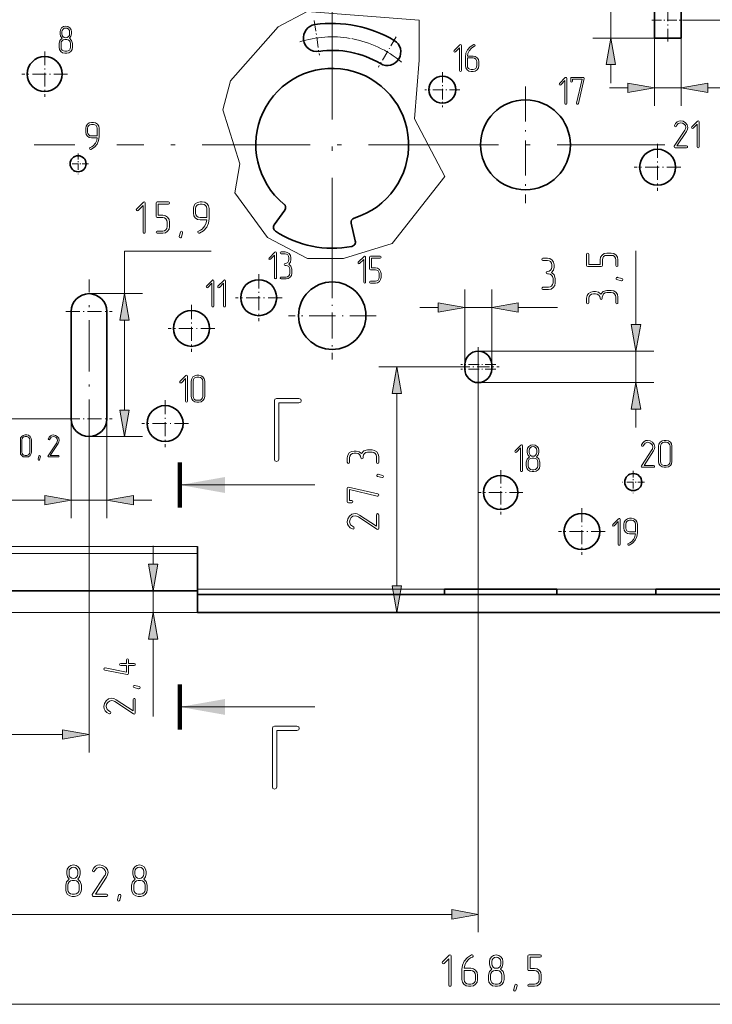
# Model space of a CAD drawing. Extents: x 0 to 594, y 0 to 420.
# Tile 5 of 33: x 133 to 210, y 111 to 221. Entities that reach past the tile are written whole.
import ezdxf

# ---------------------------------------------------------------- set-up
doc = ezdxf.new("R2010")
doc.units = 0
doc.linetypes.add('DASHDOT', pattern=[18.5, 12, -3, 0.5, -3])

msp = doc.modelspace()

# ---------------------------------------------------------------- linework, layer by layer
at = {"color": 7, "lineweight": 13, "ltscale": 0.1}
msp.add_line((198.53, 218.76), (198.53, 222.76), dxfattribs=at)
at = {"color": 7, "lineweight": 35, "ltscale": 0.1}
for p, q in [((203.36, 222.76), (203.36, 218.76)), ((206.36, 222.76), (206.36, 218.76))]:
    msp.add_line(p, q, dxfattribs=at)
at = {"color": 7, "linetype": 'DASHDOT', "lineweight": 13, "ltscale": 0.12}
msp.add_line((204.86, 218.36), (204.86, 223.16), dxfattribs=at)
at = {"color": 7, "lineweight": 13, "ltscale": 0.091398}
msp.add_line((161.48, 220.01), (164.71, 221.71), dxfattribs=at)
at = {"color": 7, "lineweight": 13, "ltscale": 0.312753}
msp.add_line((164.71, 221.71), (177.18, 220.75), dxfattribs=at)
at = {"color": 7, "linetype": 'DASHDOT', "lineweight": 13}
for p, q in [((167.51, 221.71), (167.51, 192.47)), ((115.86, 206.89), (138.88, 206.89)), ((183.55, 206.89), (143.53, 206.89)), ((204.53, 206.89), (182.51, 206.89))]:
    msp.add_line(p, q, dxfattribs=at)
at = {"color": 7, "linetype": 'DASHDOT', "lineweight": 13, "ltscale": 0.0975}
for p, q in [((165.52, 220.7), (166.08, 216.84)), ((174.64, 218.89), (172.65, 215.53)), ((179.77, 214.97), (179.77, 211.07)), ((181.72, 213.02), (177.82, 213.02)), ((183.76, 180.5), (183.76, 184.4)), ((183.76, 180), (183.76, 183.9)), ((185.71, 182.45), (181.81, 182.45)), ((185.71, 181.95), (181.81, 181.95))]:
    msp.add_line(p, q, dxfattribs=at)
at = {"color": 7, "lineweight": 13, "ltscale": 0.110926}
msp.add_line((177.18, 220.75), (177.18, 216.31), dxfattribs=at)
at = {"color": 7, "linetype": 'DASHDOT', "lineweight": 13, "ltscale": 0.09}
msp.add_line((203.06, 220.76), (206.66, 220.76), dxfattribs=at)
at = {"color": 7, "lineweight": 13}
for p, q in [((206.66, 220.76), (289.01, 220.76)), ((183.76, 180.1), (183.76, 119.33)), ((174.69, 157.85), (174.69, 179.25)), ((137.88, 176.42), (89.01, 176.42)), ((140.45, 172.85), (140.45, 139.33)), ((152.51, 162.23), (122.51, 162.23)), ((152.51, 161.45), (122.51, 161.45)), ((152.51, 157.49), (180.01, 157.49)), ((192.51, 157.49), (225.28, 157.49)), ((152.51, 154.89), (59.01, 154.89)), ((103.97, 141.33), (137.5, 141.33)), ((103.97, 121.33), (180.81, 121.33)), ((103.97, 111.33), (266.56, 111.33))]:
    msp.add_line(p, q, dxfattribs=at)
at = {"color": 7, "lineweight": 13, "ltscale": 0.199793}
msp.add_line((156.19, 214.01), (161.48, 220.01), dxfattribs=at)
at = {"color": 7, "lineweight": 13, "ltscale": 0.170604}
msp.add_line((203.36, 218.76), (196.53, 218.76), dxfattribs=at)
at = {"color": 7, "lineweight": 13, "ltscale": 0.188859}
for p, q in [((203.36, 218.76), (203.36, 211.21)), ((206.36, 218.76), (206.36, 211.21))]:
    msp.add_line(p, q, dxfattribs=at)
at = {"color": 7, "lineweight": 35, "ltscale": 0.075}
msp.add_line((203.36, 218.76), (206.36, 218.76), dxfattribs=at)
at = {"color": 7, "linetype": 'DASHDOT', "lineweight": 13, "ltscale": 0.12675}
for p, q in [((135.52, 217.28), (135.52, 212.21)), ((138.05, 214.75), (132.98, 214.75))]:
    msp.add_line(p, q, dxfattribs=at)
at = {"color": 7, "lineweight": 13, "ltscale": 0.163841}
msp.add_line((177.18, 216.31), (176.68, 209.78), dxfattribs=at)
at = {"color": 7, "lineweight": 13, "ltscale": 0.051139}
for p, q in [((198.53, 213.76), (198.53, 215.81)), ((198.36, 213.21), (200.4, 213.21)), ((177.26, 188.79), (179.31, 188.79)), ((201.31, 175.45), (201.31, 177.5)), ((145.39, 167.38), (147.43, 167.38))]:
    msp.add_line(p, q, dxfattribs=at)
at = {"color": 7, "lineweight": 13, "ltscale": 0.083817}
msp.add_line((155.33, 210.77), (156.19, 214.01), dxfattribs=at)
at = {"color": 7, "linetype": 'DASHDOT', "lineweight": 13, "ltscale": 0.325}
msp.add_line((189.01, 213.39), (189.01, 200.39), dxfattribs=at)
at = {"color": 7, "lineweight": 13, "ltscale": 0.075}
for p, q in [((203.36, 213.21), (206.36, 213.21)), ((182.26, 188.79), (185.26, 188.79))]:
    msp.add_line(p, q, dxfattribs=at)
at = {"color": 7, "lineweight": 13, "ltscale": 0.106525}
msp.add_line((209.31, 213.21), (213.57, 213.21), dxfattribs=at)
at = {"color": 7, "lineweight": 13, "ltscale": 0.156874}
msp.add_line((157.22, 204.79), (155.33, 210.77), dxfattribs=at)
at = {"color": 7, "lineweight": 13, "ltscale": 0.181335}
msp.add_line((176.68, 209.78), (180.06, 203.36), dxfattribs=at)
at = {"color": 7, "linetype": 'DASHDOT', "lineweight": 13, "ltscale": 0.13}
for p, q in [((203.72, 206.99), (203.72, 201.79)), ((206.32, 204.39), (201.12, 204.39)), ((159.33, 192.49), (159.33, 187.29)), ((161.93, 189.89), (156.73, 189.89)), ((151.85, 189.08), (151.85, 183.88)), ((154.45, 186.48), (149.25, 186.48)), ((148.91, 178.49), (148.91, 173.29)), ((151.51, 175.89), (146.31, 175.89)), ((195.3, 166.49), (195.3, 161.29)), ((197.9, 163.89), (192.7, 163.89))]:
    msp.add_line(p, q, dxfattribs=at)
at = {"color": 7, "linetype": 'DASHDOT', "lineweight": 13, "ltscale": 0.05785}
for p, q in [((139.23, 205.94), (139.23, 203.63)), ((140.39, 204.78), (138.08, 204.78))]:
    msp.add_line(p, q, dxfattribs=at)
at = {"color": 7, "lineweight": 13, "ltscale": 0.081936}
msp.add_line((156.66, 201.56), (157.22, 204.79), dxfattribs=at)
at = {"color": 7, "lineweight": 13, "ltscale": 0.237098}
msp.add_line((180.06, 203.36), (174.2, 195.91), dxfattribs=at)
at = {"color": 7, "lineweight": 13, "ltscale": 0.154082}
msp.add_line((160.3, 196.59), (156.66, 201.56), dxfattribs=at)
at = {"color": 7, "lineweight": 35, "ltscale": 0.050063}
for p, q in [((162.23, 199.62), (161.05, 198)), ((170.08, 196.21), (169.61, 198.16))]:
    msp.add_line(p, q, dxfattribs=at)
at = {"color": 7, "lineweight": 13, "ltscale": 0.126007}
msp.add_line((164.76, 194.25), (160.3, 196.59), dxfattribs=at)
at = {"color": 7, "lineweight": 13, "ltscale": 0.24101}
msp.add_line((144.41, 195.05), (154.05, 195.05), dxfattribs=at)
at = {"color": 7, "lineweight": 13, "ltscale": 0.117688}
msp.add_line((144.41, 190.34), (144.41, 195.05), dxfattribs=at)
at = {"color": 7, "lineweight": 13, "ltscale": 0.141584}
msp.add_line((174.2, 195.91), (168.78, 194.25), dxfattribs=at)
at = {"color": 7, "lineweight": 13, "ltscale": 0.204853}
msp.add_line((201.31, 186.91), (201.31, 195.1), dxfattribs=at)
at = {"color": 7, "lineweight": 13, "ltscale": 0.100443}
msp.add_line((168.78, 194.25), (164.76, 194.25), dxfattribs=at)
at = {"color": 7, "linetype": 'DASHDOT', "lineweight": 13, "ltscale": 0.24375}
for p, q in [((167.51, 192.77), (167.51, 183.02)), ((172.39, 187.89), (162.64, 187.89))]:
    msp.add_line(p, q, dxfattribs=at)
at = {"color": 7, "linetype": 'DASHDOT', "lineweight": 13, "ltscale": 0.477}
msp.add_line((140.45, 172.85), (140.45, 191.93), dxfattribs=at)
at = {"color": 7, "lineweight": 13, "ltscale": 0.208487}
for p, q in [((182.26, 182.45), (182.26, 190.79)), ((185.26, 182.45), (185.26, 190.79))]:
    msp.add_line(p, q, dxfattribs=at)
at = {"color": 7, "lineweight": 13, "ltscale": 0.148988}
for p, q in [((140.45, 190.34), (146.41, 190.34)), ((140.45, 174.44), (146.41, 174.44))]:
    msp.add_line(p, q, dxfattribs=at)
at = {"color": 7, "linetype": 'DASHDOT', "lineweight": 13, "ltscale": 0.1287}
for p, q in [((137.88, 188.36), (143.03, 188.36)), ((137.88, 176.42), (143.03, 176.42))]:
    msp.add_line(p, q, dxfattribs=at)
at = {"color": 7, "lineweight": 35, "ltscale": 0.2985}
for p, q in [((138.47, 188.36), (138.47, 176.42)), ((142.43, 188.36), (142.43, 176.42))]:
    msp.add_line(p, q, dxfattribs=at)
at = {"color": 7, "lineweight": 13, "ltscale": 0.109002}
msp.add_line((188.22, 188.79), (192.58, 188.79), dxfattribs=at)
at = {"color": 7, "lineweight": 13, "ltscale": 0.249779}
msp.add_line((144.41, 177.4), (144.41, 187.39), dxfattribs=at)
at = {"color": 7, "linetype": 'DASHDOT', "lineweight": 13, "ltscale": 0.105}
msp.add_line((183.76, 184.3), (183.76, 180.1), dxfattribs=at)
at = {"color": 7, "lineweight": 13, "ltscale": 0.488803}
for p, q in [((183.76, 183.95), (203.31, 183.95)), ((183.76, 180.45), (203.31, 180.45))]:
    msp.add_line(p, q, dxfattribs=at)
at = {"color": 7, "lineweight": 13, "ltscale": 0.0875}
msp.add_line((201.31, 180.45), (201.31, 183.95), dxfattribs=at)
at = {"color": 7, "lineweight": 13, "ltscale": 0.21837}
msp.add_line((181.42, 182.2), (172.69, 182.2), dxfattribs=at)
at = {"color": 7, "linetype": 'DASHDOT', "lineweight": 13, "ltscale": 0.117}
msp.add_line((181.42, 182.2), (186.1, 182.2), dxfattribs=at)
at = {"color": 7, "lineweight": 35, "ltscale": 0.0125}
for p, q in [((182.26, 182.45), (182.26, 181.95)), ((185.26, 182.45), (185.26, 181.95))]:
    msp.add_line(p, q, dxfattribs=at)
at = {"color": 7, "lineweight": 13, "ltscale": 0.276181}
for p, q in [((138.47, 176.42), (138.47, 165.38)), ((142.43, 176.42), (142.43, 165.38))]:
    msp.add_line(p, q, dxfattribs=at)
at = {"color": 7, "lineweight": 100, "ltscale": 0.125}
for p, q in [((150.57, 171.57), (150.57, 166.57)), ((150.57, 141.89), (150.57, 146.89))]:
    msp.add_line(p, q, dxfattribs=at)
at = {"color": 7, "linetype": 'DASHDOT', "lineweight": 13, "ltscale": 0.1235}
for p, q in [((186.26, 170.71), (186.26, 165.77)), ((188.73, 168.24), (183.79, 168.24))]:
    msp.add_line(p, q, dxfattribs=at)
at = {"color": 7, "linetype": 'DASHDOT', "lineweight": 13, "ltscale": 0.06175}
for p, q in [((201.01, 170.63), (201.01, 168.16)), ((202.25, 169.39), (199.78, 169.39))]:
    msp.add_line(p, q, dxfattribs=at)
at = {"color": 7, "lineweight": 13, "ltscale": 0.375}
for p, q in [((150.57, 169.07), (165.57, 169.07)), ((150.57, 144.39), (165.57, 144.39))]:
    msp.add_line(p, q, dxfattribs=at)
at = {"color": 7, "lineweight": 13, "ltscale": 0.223653}
msp.add_line((126.57, 167.38), (135.52, 167.38), dxfattribs=at)
at = {"color": 7, "lineweight": 13, "ltscale": 0.099}
msp.add_line((138.47, 167.38), (142.43, 167.38), dxfattribs=at)
at = {"color": 7, "lineweight": 13, "ltscale": 0.05114}
msp.add_line((147.6, 160.25), (147.6, 162.29), dxfattribs=at)
at = {"color": 7, "lineweight": 35, "ltscale": 0.118403}
msp.add_line((152.51, 157.49), (152.51, 162.23), dxfattribs=at)
at = {"color": 7, "lineweight": 35}
for p, q in [((122.51, 157.29), (152.51, 157.29)), ((267.01, 156.89), (152.51, 156.89)), ((244.51, 157.49), (203.51, 157.49)), ((152.51, 154.89), (267.01, 154.89))]:
    msp.add_line(p, q, dxfattribs=at)
at = {"color": 7, "lineweight": 13, "ltscale": 0.059932}
msp.add_line((147.6, 154.89), (147.6, 157.29), dxfattribs=at)
at = {"color": 7, "lineweight": 35, "ltscale": 0.015}
for p, q in [((152.51, 156.89), (152.51, 157.49)), ((180.01, 157.49), (180.01, 156.89)), ((192.51, 156.89), (192.51, 157.49)), ((203.51, 157.49), (203.51, 156.89))]:
    msp.add_line(p, q, dxfattribs=at)
at = {"color": 7, "lineweight": 35, "ltscale": 0.05}
msp.add_line((152.51, 154.89), (152.51, 156.89), dxfattribs=at)
at = {"color": 7, "lineweight": 35, "ltscale": 0.3125}
msp.add_line((192.51, 157.49), (180.01, 157.49), dxfattribs=at)
at = {"color": 7, "lineweight": 13, "ltscale": 0.275}
msp.add_line((192.51, 157.49), (203.51, 157.49), dxfattribs=at)
at = {"color": 7, "lineweight": 13, "ltscale": 0.172829}
msp.add_line((152.51, 154.89), (145.6, 154.89), dxfattribs=at)
at = {"color": 7, "lineweight": 13, "ltscale": 0.21499}
msp.add_line((147.6, 143.34), (147.6, 151.94), dxfattribs=at)
at = {"color": 7, "lineweight": 13}
for points in [[(138.61, 217.73), (138.61, 218.16), (138.51, 218.5), (138.26, 218.73), (138.44, 218.95), (138.5, 219.23), (138.5, 219.45), (138.45, 219.69), (138.31, 219.9), (138.1, 220.04), (137.86, 220.09), (137.61, 220.04), (137.4, 219.9), (137.26, 219.69), (137.22, 219.45), (137.22, 219.23), (137.28, 218.95), (137.45, 218.73), (137.2, 218.49), (137.11, 218.16), (137.11, 217.73), (137.15, 217.48), (137.3, 217.28), (137.51, 217.13), (137.75, 217.09), (137.97, 217.09), (138.21, 217.13), (138.42, 217.28), (138.56, 217.48)], [(138.29, 219.23), (138.26, 219.06), (138.16, 218.92), (138.02, 218.83), (137.86, 218.8), (137.69, 218.83), (137.55, 218.93), (137.46, 219.06), (137.43, 219.23), (137.43, 219.45), (137.46, 219.61), (137.56, 219.75), (137.69, 219.84), (137.86, 219.87), (138.02, 219.84), (138.16, 219.75), (138.26, 219.61), (138.29, 219.45)], [(138.4, 217.73), (138.36, 217.56), (138.27, 217.43), (138.13, 217.33), (137.97, 217.3), (137.75, 217.3), (137.59, 217.33), (137.45, 217.43), (137.36, 217.56), (137.33, 217.73), (137.33, 218.16), (137.35, 218.32), (137.45, 218.46), (137.58, 218.55), (137.75, 218.59), (137.97, 218.59), (138.13, 218.55), (138.27, 218.46), (138.36, 218.32), (138.4, 218.16)], [(181.9, 215.15), (181.9, 217.94), (181.87, 218.02), (181.79, 218.04), (181.72, 218.01), (181.08, 217.37), (181.05, 217.3), (181.08, 217.22), (181.16, 217.19), (181.23, 217.22), (181.69, 217.68), (181.69, 215.15), (181.72, 215.07), (181.8, 215.05), (181.87, 215.07)], [(182.33, 216.64), (182.33, 215.69), (182.38, 215.44), (182.52, 215.23), (182.73, 215.09), (182.97, 215.05), (183.19, 215.05), (183.43, 215.09), (183.64, 215.23), (183.78, 215.44), (183.83, 215.69), (183.83, 216.12), (183.78, 216.36), (183.64, 216.57), (183.43, 216.71), (183.19, 216.76), (182.55, 216.76), (182.61, 217.05), (182.75, 217.34), (183, 217.64), (183.16, 217.75), (183.33, 217.84), (183.39, 217.88), (183.4, 217.94), (183.37, 218.01), (183.3, 218.05), (183.26, 218.04), (182.86, 217.8), (182.56, 217.46), (182.39, 217.07)], [(199.05, 215.81), (198.53, 218.76), (198.01, 215.81)], [(182.55, 216.55), (183.19, 216.55), (183.35, 216.51), (183.5, 216.42), (183.58, 216.28), (183.62, 216.12), (183.62, 215.69), (183.58, 215.52), (183.49, 215.38), (183.35, 215.29), (183.19, 215.26), (182.97, 215.26), (182.81, 215.29), (182.68, 215.38), (182.58, 215.52), (182.55, 215.69)], [(193.62, 211.5), (193.62, 214.28), (193.59, 214.36), (193.51, 214.39), (193.44, 214.36), (192.8, 213.72), (192.76, 213.64), (192.8, 213.57), (192.87, 213.53), (192.95, 213.57), (193.4, 214.03), (193.4, 211.5), (193.44, 211.42), (193.51, 211.39), (193.59, 211.42)], [(195.55, 214.26), (195.55, 214.29), (195.52, 214.36), (195.44, 214.39), (194.15, 214.39), (194.07, 214.36), (194.05, 214.28), (194.05, 213.96), (194.08, 213.88), (194.15, 213.86), (194.23, 213.88), (194.26, 213.96), (194.26, 214.18), (195.31, 214.18), (194.69, 211.52), (194.69, 211.49), (194.72, 211.42), (194.8, 211.39), (194.86, 211.41), (194.9, 211.47)], [(200.4, 212.69), (203.36, 213.21), (200.4, 213.73)], [(209.31, 213.73), (206.36, 213.21), (209.31, 212.69)], [(141.58, 207.78), (141.58, 208.73), (141.53, 208.98), (141.39, 209.19), (141.18, 209.33), (140.93, 209.37), (140.72, 209.37), (140.47, 209.32), (140.26, 209.18), (140.12, 208.97), (140.08, 208.73), (140.08, 208.3), (140.12, 208.05), (140.26, 207.84), (140.47, 207.7), (140.72, 207.66), (141.36, 207.66), (141.3, 207.36), (141.16, 207.07), (140.91, 206.78), (140.75, 206.66), (140.57, 206.58), (140.52, 206.54), (140.5, 206.48), (140.53, 206.41), (140.6, 206.37), (140.65, 206.38), (141.04, 206.61), (141.34, 206.96), (141.52, 207.35)], [(141.36, 207.87), (140.72, 207.87), (140.55, 207.9), (140.42, 208), (140.32, 208.13), (140.29, 208.3), (140.29, 208.73), (140.32, 208.89), (140.41, 209.03), (140.55, 209.12), (140.72, 209.16), (140.93, 209.16), (141.1, 209.12), (141.24, 209.03), (141.33, 208.89), (141.36, 208.73)], [(206.95, 206.56), (207.03, 206.59), (207.06, 206.66), (207.03, 206.74), (206.95, 206.77), (205.87, 206.77), (206.94, 208.38), (207.04, 208.61), (207.08, 208.82), (207.01, 209.1), (206.83, 209.34), (206.56, 209.5), (206.28, 209.56), (206.07, 209.52), (205.89, 209.44), (205.72, 209.27), (205.61, 209.05), (205.6, 209.01), (205.63, 208.93), (205.71, 208.9), (205.77, 208.92), (205.8, 208.97), (206, 209.25), (206.29, 209.34), (206.5, 209.3), (206.68, 209.19), (206.81, 209.02), (206.86, 208.82), (206.83, 208.66), (206.8, 208.59), (206.76, 208.5), (205.58, 206.72), (205.56, 206.67), (205.59, 206.59), (205.67, 206.56)], [(208.34, 206.66), (208.34, 209.45), (208.31, 209.52), (208.23, 209.55), (208.16, 209.52), (207.52, 208.88), (207.49, 208.81), (207.52, 208.73), (207.6, 208.7), (207.67, 208.73), (208.13, 209.19), (208.13, 206.66), (208.16, 206.58), (208.24, 206.56), (208.31, 206.58)], [(146.71, 197.18), (146.71, 200.42), (146.67, 200.52), (146.58, 200.55), (146.5, 200.51), (145.75, 199.76), (145.71, 199.68), (145.75, 199.59), (145.84, 199.55), (145.92, 199.59), (146.46, 200.13), (146.46, 197.18), (146.5, 197.08), (146.58, 197.05), (146.67, 197.08)], [(149.41, 197.8), (149.41, 198.3), (149.35, 198.59), (149.19, 198.83), (148.94, 198.99), (148.66, 199.05), (148.16, 199.05), (148.16, 200.3), (149.28, 200.3), (149.38, 200.34), (149.41, 200.42), (149.37, 200.51), (149.28, 200.55), (148.03, 200.55), (147.94, 200.52), (147.91, 200.42), (147.91, 198.93), (147.94, 198.83), (148.03, 198.8), (148.66, 198.8), (148.85, 198.76), (149.01, 198.65), (149.12, 198.49), (149.16, 198.3), (149.16, 197.8), (149.12, 197.6), (149.01, 197.45), (148.85, 197.33), (148.66, 197.3), (148.03, 197.3), (147.94, 197.26), (147.91, 197.18), (147.94, 197.09), (148.03, 197.05), (148.66, 197.05), (148.94, 197.1), (149.19, 197.27), (149.35, 197.51)], [(153.81, 198.69), (153.81, 199.8), (153.75, 200.09), (153.59, 200.33), (153.34, 200.5), (153.05, 200.55), (152.8, 200.55), (152.51, 200.49), (152.27, 200.33), (152.11, 200.08), (152.06, 199.8), (152.06, 199.3), (152.11, 199.01), (152.27, 198.77), (152.51, 198.6), (152.8, 198.55), (153.55, 198.55), (153.48, 198.2), (153.33, 197.87), (153.03, 197.52), (152.84, 197.39), (152.63, 197.29), (152.57, 197.25), (152.55, 197.18), (152.59, 197.09), (152.67, 197.05), (152.73, 197.06), (153.18, 197.33), (153.54, 197.73), (153.74, 198.19)], [(153.56, 198.8), (152.8, 198.8), (152.61, 198.83), (152.46, 198.95), (152.34, 199.1), (152.31, 199.3), (152.31, 199.8), (152.34, 199.99), (152.45, 200.15), (152.61, 200.26), (152.8, 200.3), (153.05, 200.3), (153.25, 200.26), (153.41, 200.15), (153.51, 199.99), (153.56, 199.8)], [(150.86, 197.12), (150.73, 196.63), (150.68, 196.55), (150.61, 196.53), (150.52, 196.57), (150.48, 196.65), (150.48, 196.68), (150.61, 197.18), (150.66, 197.25), (150.73, 197.28), (150.82, 197.24), (150.86, 197.16)], [(161.3, 192.08), (161.3, 194.87), (161.27, 194.95), (161.19, 194.98), (161.12, 194.94), (160.48, 194.3), (160.45, 194.23), (160.48, 194.16), (160.56, 194.12), (160.63, 194.16), (161.09, 194.62), (161.09, 192.08), (161.12, 192.01), (161.2, 191.98), (161.27, 192.01)], [(162.67, 193.62), (162.85, 193.84), (162.91, 194.12), (162.91, 194.33), (162.86, 194.58), (162.72, 194.79), (162.51, 194.93), (162.27, 194.98), (161.84, 194.98), (161.76, 194.94), (161.73, 194.87), (161.76, 194.8), (161.84, 194.76), (162.27, 194.76), (162.44, 194.73), (162.57, 194.64), (162.66, 194.5), (162.7, 194.33), (162.7, 194.12), (162.66, 193.95), (162.57, 193.82), (162.43, 193.72), (162.27, 193.69), (162.19, 193.66), (162.16, 193.58), (162.19, 193.51), (162.27, 193.48), (162.37, 193.48), (162.54, 193.44), (162.68, 193.35), (162.77, 193.21), (162.8, 193.05), (162.8, 192.62), (162.77, 192.45), (162.68, 192.32), (162.54, 192.22), (162.37, 192.19), (161.84, 192.19), (161.76, 192.16), (161.73, 192.08), (161.76, 192.01), (161.84, 191.98), (162.37, 191.98), (162.62, 192.02), (162.83, 192.17), (162.97, 192.37), (163.02, 192.62), (163.02, 193.05), (162.92, 193.39)], [(171.23, 191.61), (171.23, 194.4), (171.2, 194.48), (171.12, 194.5), (171.05, 194.47), (170.41, 193.83), (170.38, 193.76), (170.41, 193.68), (170.49, 193.65), (170.56, 193.68), (171.02, 194.14), (171.02, 191.61), (171.05, 191.53), (171.13, 191.51), (171.2, 191.53)], [(172.95, 192.15), (172.95, 192.58), (172.9, 192.82), (172.76, 193.03), (172.55, 193.17), (172.31, 193.22), (171.88, 193.22), (171.88, 194.29), (172.84, 194.29), (172.92, 194.33), (172.95, 194.4), (172.92, 194.47), (172.84, 194.51), (171.77, 194.51), (171.69, 194.48), (171.66, 194.4), (171.66, 193.11), (171.69, 193.03), (171.77, 193), (172.31, 193), (172.47, 192.97), (172.61, 192.88), (172.7, 192.74), (172.73, 192.58), (172.73, 192.15), (172.7, 191.98), (172.61, 191.84), (172.47, 191.75), (172.31, 191.72), (171.77, 191.72), (171.69, 191.69), (171.66, 191.61), (171.69, 191.54), (171.77, 191.51), (172.31, 191.51), (172.55, 191.55), (172.76, 191.7), (172.9, 191.9)], [(191.92, 192.71), (192.13, 192.97), (192.2, 193.29), (192.2, 193.54), (192.14, 193.83), (191.98, 194.07), (191.74, 194.24), (191.45, 194.29), (190.95, 194.29), (190.86, 194.25), (190.83, 194.17), (190.86, 194.08), (190.95, 194.04), (191.45, 194.04), (191.65, 194), (191.8, 193.9), (191.91, 193.73), (191.95, 193.54), (191.95, 193.29), (191.91, 193.1), (191.8, 192.94), (191.64, 192.83), (191.45, 192.8), (191.36, 192.75), (191.32, 192.67), (191.36, 192.58), (191.45, 192.54), (191.57, 192.54), (191.77, 192.5), (191.93, 192.4), (192.04, 192.23), (192.08, 192.04), (192.08, 191.54), (192.04, 191.35), (191.93, 191.19), (191.77, 191.08), (191.57, 191.05), (190.95, 191.05), (190.86, 191), (190.83, 190.92), (190.86, 190.83), (190.95, 190.79), (191.57, 190.79), (191.86, 190.85), (192.11, 191.01), (192.27, 191.25), (192.33, 191.54), (192.33, 192.04), (192.21, 192.44)], [(198.57, 194.85), (198.07, 194.85), (197.78, 194.8), (197.54, 194.63), (197.38, 194.39), (197.32, 194.11), (197.32, 193.6), (196.07, 193.6), (196.07, 194.72), (196.02, 194.82), (195.94, 194.85), (195.86, 194.82), (195.81, 194.72), (195.81, 193.48), (195.85, 193.38), (195.94, 193.35), (197.44, 193.35), (197.54, 193.38), (197.57, 193.48), (197.57, 194.11), (197.61, 194.29), (197.71, 194.46), (197.88, 194.57), (198.07, 194.6), (198.57, 194.6), (198.76, 194.57), (198.92, 194.46), (199.03, 194.29), (199.06, 194.11), (199.06, 193.48), (199.1, 193.38), (199.19, 193.35), (199.28, 193.38), (199.31, 193.48), (199.31, 194.11), (199.26, 194.39), (199.09, 194.63), (198.85, 194.8)], [(154.34, 188.96), (154.34, 191.75), (154.31, 191.83), (154.23, 191.86), (154.16, 191.82), (153.52, 191.18), (153.48, 191.11), (153.52, 191.03), (153.59, 191), (153.67, 191.03), (154.12, 191.5), (154.12, 188.96), (154.16, 188.89), (154.23, 188.86), (154.31, 188.89)], [(155.62, 188.96), (155.62, 191.75), (155.59, 191.83), (155.51, 191.86), (155.44, 191.82), (154.8, 191.18), (154.77, 191.11), (154.8, 191.03), (154.88, 191), (154.95, 191.03), (155.41, 191.5), (155.41, 188.96), (155.44, 188.89), (155.52, 188.86), (155.59, 188.89)], [(199.25, 192.15), (199.74, 192.02), (199.82, 191.98), (199.84, 191.91), (199.8, 191.81), (199.72, 191.77), (199.68, 191.78), (199.19, 191.91), (199.11, 191.95), (199.09, 192.02), (199.13, 192.12), (199.21, 192.16)], [(197.4, 190.3), (197.14, 190.51), (196.82, 190.58), (196.57, 190.58), (196.28, 190.52), (196.03, 190.36), (195.87, 190.12), (195.81, 189.83), (195.81, 189.33), (195.86, 189.24), (195.94, 189.21), (196.03, 189.24), (196.07, 189.33), (196.07, 189.83), (196.11, 190.02), (196.21, 190.18), (196.38, 190.29), (196.57, 190.33), (196.82, 190.33), (197.01, 190.29), (197.17, 190.18), (197.28, 190.02), (197.31, 189.83), (197.35, 189.74), (197.44, 189.7), (197.53, 189.74), (197.56, 189.83), (197.56, 189.95), (197.61, 190.15), (197.71, 190.31), (197.88, 190.42), (198.07, 190.45), (198.57, 190.45), (198.76, 190.42), (198.92, 190.31), (199.03, 190.15), (199.06, 189.95), (199.06, 189.33), (199.1, 189.24), (199.19, 189.21), (199.28, 189.24), (199.31, 189.33), (199.31, 189.95), (199.26, 190.24), (199.09, 190.48), (198.85, 190.65), (198.57, 190.7), (198.07, 190.7), (197.67, 190.59)], [(144.93, 187.39), (144.41, 190.34), (143.89, 187.39)], [(179.31, 188.27), (182.26, 188.79), (179.31, 189.32)], [(188.22, 189.32), (185.26, 188.79), (188.22, 188.27)], [(200.79, 186.91), (201.31, 183.95), (201.84, 186.91)], [(175.21, 179.25), (174.69, 182.2), (174.17, 179.25)], [(151.39, 178.37), (151.39, 181.16), (151.36, 181.24), (151.28, 181.27), (151.21, 181.23), (150.57, 180.59), (150.54, 180.52), (150.57, 180.44), (150.65, 180.41), (150.72, 180.44), (151.18, 180.91), (151.18, 178.37), (151.21, 178.3), (151.29, 178.27), (151.36, 178.3)], [(153.32, 178.91), (153.32, 180.62), (153.27, 180.87), (153.13, 181.08), (152.92, 181.22), (152.68, 181.27), (152.46, 181.27), (152.21, 181.22), (152.01, 181.08), (151.87, 180.87), (151.82, 180.62), (151.82, 178.91), (151.87, 178.66), (152.01, 178.46), (152.22, 178.31), (152.46, 178.27), (152.68, 178.27), (152.92, 178.31), (153.13, 178.46), (153.27, 178.66)], [(153.11, 178.91), (153.08, 178.74), (152.98, 178.61), (152.84, 178.51), (152.68, 178.48), (152.46, 178.48), (152.3, 178.51), (152.16, 178.61), (152.07, 178.74), (152.04, 178.91), (152.04, 180.62), (152.06, 180.79), (152.16, 180.93), (152.3, 181.02), (152.46, 181.05), (152.68, 181.05), (152.84, 181.02), (152.98, 180.93), (153.08, 180.79), (153.11, 180.62)], [(201.84, 177.5), (201.31, 180.45), (200.79, 177.5)], [(163.81, 178.19), (164.01, 178.27), (164.07, 178.43), (164, 178.61), (163.81, 178.69), (161.32, 178.69), (161.13, 178.62), (161.07, 178.43), (161.07, 171.94), (161.14, 171.75), (161.32, 171.69), (161.5, 171.75), (161.57, 171.94), (161.57, 178.19)], [(143.89, 177.4), (144.41, 174.44), (144.93, 177.4)], [(134.03, 172.7), (134.03, 174.1), (133.99, 174.3), (133.88, 174.47), (133.71, 174.59), (133.51, 174.63), (133.33, 174.63), (133.13, 174.58), (132.96, 174.47), (132.84, 174.3), (132.81, 174.1), (132.81, 172.7), (132.84, 172.5), (132.96, 172.33), (133.13, 172.21), (133.33, 172.18), (133.51, 172.18), (133.71, 172.21), (133.88, 172.33), (133.99, 172.5)], [(133.86, 172.7), (133.83, 172.56), (133.75, 172.45), (133.64, 172.37), (133.51, 172.35), (133.33, 172.35), (133.2, 172.37), (133.09, 172.45), (133.01, 172.56), (132.98, 172.7), (132.98, 174.1), (133.01, 174.23), (133.08, 174.35), (133.2, 174.42), (133.33, 174.45), (133.51, 174.45), (133.64, 174.42), (133.75, 174.35), (133.83, 174.23), (133.86, 174.1)], [(137.02, 172.18), (137.08, 172.21), (137.11, 172.26), (137.08, 172.33), (137.02, 172.35), (136.13, 172.35), (137.01, 173.67), (137.09, 173.85), (137.12, 174.03), (137.07, 174.26), (136.92, 174.46), (136.7, 174.58), (136.47, 174.63), (136.3, 174.6), (136.15, 174.53), (136.01, 174.4), (135.92, 174.21), (135.91, 174.18), (135.94, 174.12), (136.01, 174.09), (136.05, 174.11), (136.08, 174.15), (136.24, 174.38), (136.48, 174.45), (136.65, 174.42), (136.8, 174.33), (136.9, 174.19), (136.94, 174.03), (136.92, 173.9), (136.89, 173.84), (136.86, 173.77), (135.9, 172.31), (135.88, 172.27), (135.91, 172.21), (135.97, 172.18)], [(170.77, 172.57), (170.51, 172.77), (170.19, 172.84), (169.94, 172.84), (169.65, 172.79), (169.41, 172.63), (169.24, 172.38), (169.19, 172.09), (169.19, 171.59), (169.23, 171.5), (169.32, 171.47), (169.4, 171.5), (169.44, 171.59), (169.44, 172.09), (169.48, 172.29), (169.59, 172.45), (169.75, 172.55), (169.94, 172.6), (170.19, 172.6), (170.38, 172.55), (170.54, 172.45), (170.66, 172.28), (170.69, 172.09), (170.73, 172), (170.81, 171.97), (170.9, 172), (170.94, 172.09), (170.94, 172.22), (170.98, 172.41), (171.09, 172.58), (171.25, 172.68), (171.44, 172.72), (171.94, 172.72), (172.13, 172.68), (172.29, 172.58), (172.41, 172.41), (172.44, 172.22), (172.44, 171.59), (172.48, 171.5), (172.56, 171.47), (172.65, 171.5), (172.69, 171.59), (172.69, 172.22), (172.64, 172.5), (172.47, 172.75), (172.23, 172.91), (171.94, 172.97), (171.44, 172.97), (171.04, 172.85)], [(188.68, 170.65), (188.68, 173.44), (188.65, 173.52), (188.57, 173.54), (188.5, 173.51), (187.86, 172.87), (187.82, 172.8), (187.86, 172.72), (187.93, 172.69), (188, 172.72), (188.46, 173.18), (188.46, 170.65), (188.5, 170.58), (188.57, 170.55), (188.65, 170.58)], [(190.61, 171.19), (190.61, 171.62), (190.5, 171.96), (190.26, 172.19), (190.43, 172.41), (190.5, 172.69), (190.5, 172.91), (190.45, 173.15), (190.31, 173.36), (190.1, 173.5), (189.85, 173.55), (189.61, 173.5), (189.4, 173.36), (189.25, 173.15), (189.21, 172.91), (189.21, 172.69), (189.28, 172.41), (189.45, 172.19), (189.2, 171.95), (189.11, 171.62), (189.11, 171.19), (189.15, 170.94), (189.29, 170.74), (189.5, 170.59), (189.75, 170.55), (189.96, 170.55), (190.21, 170.59), (190.42, 170.74), (190.56, 170.94)], [(190.28, 172.69), (190.25, 172.52), (190.15, 172.38), (190.01, 172.29), (189.85, 172.26), (189.68, 172.29), (189.55, 172.39), (189.46, 172.52), (189.43, 172.69), (189.43, 172.91), (189.46, 173.07), (189.55, 173.21), (189.69, 173.3), (189.86, 173.33), (190.02, 173.3), (190.16, 173.21), (190.25, 173.07), (190.28, 172.91)], [(203.28, 171.03), (203.37, 171.06), (203.39, 171.13), (203.36, 171.21), (203.28, 171.24), (202.21, 171.24), (203.27, 172.86), (203.38, 173.08), (203.42, 173.29), (203.35, 173.58), (203.16, 173.82), (202.9, 173.97), (202.61, 174.03), (202.4, 174), (202.22, 173.91), (202.06, 173.75), (201.94, 173.52), (201.93, 173.48), (201.97, 173.4), (202.05, 173.37), (202.11, 173.4), (202.14, 173.44), (202.34, 173.72), (202.62, 173.81), (202.84, 173.77), (203.02, 173.66), (203.15, 173.49), (203.19, 173.29), (203.17, 173.13), (203.14, 173.06), (203.09, 172.97), (201.92, 171.19), (201.9, 171.14), (201.93, 171.06), (202, 171.03)], [(205.32, 171.67), (205.32, 173.38), (205.28, 173.63), (205.14, 173.84), (204.93, 173.98), (204.68, 174.03), (204.46, 174.03), (204.21, 173.97), (204.01, 173.83), (203.87, 173.62), (203.82, 173.38), (203.82, 171.67), (203.87, 171.42), (204.01, 171.22), (204.22, 171.07), (204.46, 171.03), (204.68, 171.03), (204.93, 171.07), (205.14, 171.22), (205.28, 171.42)], [(205.11, 171.67), (205.08, 171.5), (204.98, 171.36), (204.84, 171.27), (204.68, 171.24), (204.46, 171.24), (204.3, 171.27), (204.17, 171.36), (204.07, 171.5), (204.04, 171.67), (204.04, 173.38), (204.07, 173.54), (204.16, 173.68), (204.3, 173.78), (204.46, 173.81), (204.68, 173.81), (204.84, 173.78), (204.98, 173.68), (205.08, 173.54), (205.11, 173.38)], [(135.04, 172.22), (134.95, 171.88), (134.92, 171.83), (134.87, 171.81), (134.81, 171.84), (134.78, 171.89), (134.78, 171.92), (134.87, 172.27), (134.9, 172.32), (134.95, 172.34), (135.02, 172.31), (135.05, 172.25)], [(190.39, 171.19), (190.36, 171.02), (190.26, 170.89), (190.12, 170.79), (189.96, 170.76), (189.75, 170.76), (189.58, 170.79), (189.45, 170.89), (189.35, 171.02), (189.32, 171.19), (189.32, 171.62), (189.35, 171.78), (189.44, 171.92), (189.58, 172.01), (189.75, 172.05), (189.96, 172.05), (190.13, 172.01), (190.27, 171.92), (190.36, 171.78), (190.39, 171.62)], [(172.62, 170.27), (173.11, 170.14), (173.19, 170.09), (173.21, 170.02), (173.17, 169.93), (173.09, 169.89), (173.06, 169.9), (172.56, 170.02), (172.49, 170.07), (172.46, 170.14), (172.5, 170.23), (172.58, 170.27)], [(169.34, 168.83), (169.31, 168.83), (169.22, 168.8), (169.19, 168.7), (169.19, 167.2), (169.22, 167.11), (169.32, 167.08), (169.69, 167.08), (169.78, 167.11), (169.81, 167.2), (169.78, 167.29), (169.69, 167.33), (169.44, 167.33), (169.44, 168.55), (172.53, 167.83), (172.57, 167.82), (172.66, 167.86), (172.69, 167.95), (172.66, 168.03), (172.59, 168.07)], [(135.52, 166.86), (138.47, 167.38), (135.52, 167.9)], [(145.39, 167.9), (142.43, 167.38), (145.39, 166.86)], [(172.69, 165.75), (172.65, 165.84), (172.56, 165.88), (172.47, 165.84), (172.44, 165.75), (172.44, 164.49), (170.55, 165.73), (170.29, 165.86), (170.05, 165.9), (169.71, 165.82), (169.43, 165.6), (169.25, 165.3), (169.19, 164.96), (169.22, 164.72), (169.33, 164.51), (169.52, 164.31), (169.78, 164.18), (169.83, 164.17), (169.91, 164.21), (169.95, 164.3), (169.92, 164.37), (169.87, 164.41), (169.54, 164.64), (169.44, 164.97), (169.49, 165.23), (169.62, 165.44), (169.82, 165.59), (170.05, 165.64), (170.23, 165.61), (170.32, 165.57), (170.42, 165.52), (172.49, 164.15), (172.55, 164.13), (172.65, 164.17), (172.69, 164.25)], [(199.54, 162.46), (199.54, 165.25), (199.51, 165.33), (199.43, 165.35), (199.36, 165.32), (198.72, 164.68), (198.69, 164.61), (198.72, 164.53), (198.79, 164.5), (198.87, 164.53), (199.33, 164.99), (199.33, 162.46), (199.36, 162.38), (199.44, 162.36), (199.51, 162.38)], [(201.47, 163.76), (201.47, 164.71), (201.42, 164.96), (201.28, 165.17), (201.07, 165.31), (200.83, 165.36), (200.61, 165.36), (200.36, 165.31), (200.15, 165.16), (200.01, 164.95), (199.97, 164.71), (199.97, 164.28), (200.01, 164.03), (200.15, 163.83), (200.36, 163.69), (200.61, 163.64), (201.25, 163.64), (201.19, 163.34), (201.06, 163.06), (200.8, 162.76), (200.64, 162.65), (200.47, 162.56), (200.41, 162.52), (200.4, 162.47), (200.43, 162.39), (200.5, 162.36), (200.54, 162.36), (200.94, 162.59), (201.24, 162.94), (201.41, 163.33)], [(201.26, 163.86), (200.61, 163.86), (200.45, 163.88), (200.31, 163.98), (200.22, 164.12), (200.19, 164.28), (200.19, 164.71), (200.21, 164.88), (200.31, 165.02), (200.44, 165.11), (200.61, 165.14), (200.83, 165.14), (200.99, 165.11), (201.13, 165.02), (201.22, 164.88), (201.26, 164.71)], [(147.08, 160.25), (147.6, 157.29), (148.12, 160.25)], [(174.17, 157.85), (174.69, 154.89), (175.21, 157.85)], [(148.12, 151.94), (147.6, 154.89), (147.08, 151.94)], [(144.6, 149.23), (143.97, 149.23), (143.88, 149.19), (143.85, 149.11), (143.89, 149.02), (143.97, 148.98), (144.6, 148.98), (144.6, 148.26), (142.25, 148.73), (142.22, 148.73), (142.14, 148.7), (142.1, 148.6), (142.12, 148.53), (142.2, 148.49), (144.7, 147.98), (144.73, 147.98), (144.82, 148.02), (144.85, 148.11), (144.85, 148.98), (145.48, 148.98), (145.57, 149.02), (145.6, 149.11), (145.57, 149.2), (145.48, 149.23), (144.85, 149.23), (144.85, 149.61), (144.81, 149.7), (144.72, 149.73), (144.64, 149.7), (144.6, 149.61)], [(145.53, 146.78), (146.02, 146.66), (146.1, 146.61), (146.13, 146.54), (146.09, 146.45), (146, 146.4), (145.97, 146.41), (145.47, 146.54), (145.4, 146.58), (145.37, 146.66), (145.41, 146.75), (145.49, 146.79)], [(145.6, 145.21), (145.56, 145.31), (145.48, 145.34), (145.38, 145.3), (145.35, 145.21), (145.35, 143.95), (143.47, 145.19), (143.2, 145.32), (142.96, 145.36), (142.63, 145.29), (142.34, 145.07), (142.16, 144.76), (142.1, 144.43), (142.14, 144.18), (142.24, 143.97), (142.43, 143.78), (142.69, 143.64), (142.74, 143.63), (142.83, 143.67), (142.86, 143.77), (142.84, 143.83), (142.78, 143.87), (142.45, 144.1), (142.36, 144.44), (142.4, 144.69), (142.53, 144.9), (142.73, 145.05), (142.96, 145.1), (143.14, 145.07), (143.23, 145.03), (143.33, 144.98), (145.4, 143.61), (145.47, 143.59), (145.56, 143.63), (145.6, 143.71)], [(137.5, 140.81), (140.45, 141.33), (137.5, 141.85)], [(163.59, 141.76), (163.79, 141.84), (163.85, 142), (163.78, 142.18), (163.59, 142.26), (161.1, 142.26), (160.91, 142.19), (160.85, 142), (160.85, 135.5), (160.92, 135.32), (161.1, 135.26), (161.28, 135.32), (161.35, 135.5), (161.35, 141.76)], [(139.6, 124.07), (139.6, 124.58), (139.48, 124.97), (139.19, 125.24), (139.4, 125.5), (139.47, 125.82), (139.47, 126.08), (139.41, 126.37), (139.25, 126.61), (139, 126.77), (138.71, 126.83), (138.43, 126.77), (138.19, 126.61), (138.02, 126.36), (137.97, 126.08), (137.97, 125.82), (138.04, 125.5), (138.24, 125.24), (137.95, 124.96), (137.85, 124.58), (137.85, 124.07), (137.9, 123.79), (138.07, 123.55), (138.31, 123.38), (138.59, 123.33), (138.84, 123.33), (139.13, 123.38), (139.37, 123.55), (139.54, 123.79)], [(139.22, 125.82), (139.18, 125.62), (139.07, 125.47), (138.9, 125.36), (138.71, 125.33), (138.52, 125.36), (138.36, 125.47), (138.25, 125.63), (138.22, 125.82), (138.22, 126.08), (138.25, 126.27), (138.37, 126.43), (138.53, 126.54), (138.72, 126.58), (138.91, 126.54), (139.07, 126.43), (139.18, 126.27), (139.22, 126.08)], [(142.41, 123.33), (142.51, 123.37), (142.54, 123.45), (142.5, 123.54), (142.41, 123.58), (141.15, 123.58), (142.39, 125.46), (142.52, 125.72), (142.56, 125.97), (142.49, 126.3), (142.27, 126.58), (141.96, 126.77), (141.63, 126.83), (141.38, 126.79), (141.17, 126.69), (140.98, 126.5), (140.84, 126.23), (140.83, 126.19), (140.87, 126.1), (140.97, 126.07), (141.03, 126.09), (141.07, 126.15), (141.3, 126.47), (141.64, 126.57), (141.89, 126.53), (142.1, 126.4), (142.25, 126.2), (142.3, 125.97), (142.27, 125.78), (142.23, 125.7), (142.18, 125.6), (140.81, 123.52), (140.79, 123.46), (140.83, 123.37), (140.91, 123.33)], [(146.93, 124.07), (146.93, 124.58), (146.82, 124.97), (146.53, 125.24), (146.74, 125.5), (146.81, 125.82), (146.81, 126.08), (146.75, 126.37), (146.59, 126.61), (146.34, 126.77), (146.05, 126.83), (145.77, 126.77), (145.53, 126.61), (145.36, 126.36), (145.31, 126.08), (145.31, 125.82), (145.38, 125.5), (145.58, 125.24), (145.29, 124.96), (145.18, 124.58), (145.18, 124.07), (145.24, 123.79), (145.4, 123.55), (145.65, 123.38), (145.93, 123.33), (146.18, 123.33), (146.47, 123.38), (146.71, 123.55), (146.88, 123.79)], [(146.56, 125.82), (146.52, 125.62), (146.41, 125.47), (146.24, 125.36), (146.05, 125.33), (145.86, 125.36), (145.7, 125.47), (145.59, 125.63), (145.56, 125.82), (145.56, 126.08), (145.59, 126.27), (145.71, 126.43), (145.87, 126.54), (146.06, 126.58), (146.25, 126.54), (146.41, 126.43), (146.52, 126.27), (146.56, 126.08)], [(139.34, 124.07), (139.3, 123.88), (139.2, 123.72), (139.03, 123.61), (138.84, 123.58), (138.59, 123.58), (138.4, 123.61), (138.24, 123.72), (138.13, 123.88), (138.1, 124.07), (138.1, 124.58), (138.13, 124.77), (138.24, 124.93), (138.4, 125.04), (138.59, 125.08), (138.84, 125.08), (139.04, 125.04), (139.2, 124.93), (139.3, 124.77), (139.34, 124.58)], [(146.68, 124.07), (146.64, 123.88), (146.54, 123.72), (146.37, 123.61), (146.18, 123.58), (145.93, 123.58), (145.74, 123.61), (145.58, 123.72), (145.47, 123.88), (145.44, 124.07), (145.44, 124.58), (145.47, 124.77), (145.58, 124.93), (145.74, 125.04), (145.93, 125.08), (146.18, 125.08), (146.38, 125.04), (146.54, 124.93), (146.64, 124.77), (146.68, 124.58)], [(143.98, 123.39), (143.86, 122.9), (143.81, 122.83), (143.74, 122.8), (143.65, 122.84), (143.6, 122.92), (143.61, 122.96), (143.74, 123.46), (143.78, 123.53), (143.86, 123.55), (143.95, 123.52), (143.99, 123.43)], [(180.81, 120.81), (183.76, 121.33), (180.81, 121.85)], [(180.74, 113.45), (180.74, 116.7), (180.71, 116.79), (180.61, 116.82), (180.53, 116.79), (179.78, 116.04), (179.74, 115.95), (179.78, 115.87), (179.87, 115.82), (179.96, 115.87), (180.49, 116.4), (180.49, 113.45), (180.53, 113.36), (180.62, 113.33), (180.71, 113.36)], [(181.94, 115.19), (181.94, 114.07), (181.99, 113.79), (182.16, 113.55), (182.4, 113.38), (182.69, 113.33), (182.94, 113.33), (183.23, 113.38), (183.47, 113.55), (183.64, 113.79), (183.69, 114.07), (183.69, 114.58), (183.64, 114.86), (183.47, 115.11), (183.23, 115.27), (182.94, 115.33), (182.2, 115.33), (182.26, 115.67), (182.42, 116.01), (182.72, 116.35), (182.9, 116.48), (183.11, 116.58), (183.18, 116.63), (183.19, 116.7), (183.16, 116.79), (183.07, 116.83), (183.02, 116.82), (182.56, 116.55), (182.21, 116.14), (182, 115.69)], [(186.64, 114.07), (186.64, 114.58), (186.52, 114.97), (186.23, 115.24), (186.44, 115.5), (186.51, 115.82), (186.51, 116.08), (186.45, 116.37), (186.29, 116.61), (186.05, 116.77), (185.76, 116.83), (185.47, 116.77), (185.23, 116.61), (185.06, 116.36), (185.01, 116.08), (185.01, 115.82), (185.09, 115.5), (185.29, 115.24), (185, 114.96), (184.89, 114.58), (184.89, 114.07), (184.94, 113.79), (185.11, 113.55), (185.35, 113.38), (185.64, 113.33), (185.89, 113.33), (186.17, 113.38), (186.42, 113.55), (186.58, 113.79)], [(186.26, 115.82), (186.22, 115.62), (186.11, 115.47), (185.95, 115.36), (185.76, 115.33), (185.56, 115.36), (185.41, 115.47), (185.3, 115.63), (185.26, 115.82), (185.26, 116.08), (185.3, 116.27), (185.41, 116.43), (185.57, 116.54), (185.76, 116.58), (185.95, 116.54), (186.12, 116.43), (186.22, 116.27), (186.26, 116.08)], [(190.78, 114.07), (190.78, 114.58), (190.73, 114.86), (190.56, 115.1), (190.32, 115.27), (190.03, 115.32), (189.53, 115.32), (189.53, 116.58), (190.65, 116.58), (190.75, 116.62), (190.78, 116.7), (190.75, 116.79), (190.65, 116.83), (189.41, 116.83), (189.31, 116.79), (189.28, 116.7), (189.28, 115.2), (189.31, 115.1), (189.41, 115.07), (190.03, 115.07), (190.22, 115.04), (190.39, 114.93), (190.49, 114.77), (190.53, 114.58), (190.53, 114.07), (190.49, 113.88), (190.39, 113.72), (190.22, 113.61), (190.03, 113.58), (189.41, 113.58), (189.31, 113.54), (189.28, 113.45), (189.31, 113.36), (189.41, 113.33), (190.03, 113.33), (190.32, 113.38), (190.56, 113.55), (190.73, 113.79)], [(182.19, 115.08), (182.94, 115.08), (183.13, 115.04), (183.3, 114.93), (183.4, 114.77), (183.44, 114.58), (183.44, 114.07), (183.4, 113.88), (183.29, 113.72), (183.13, 113.61), (182.94, 113.58), (182.69, 113.58), (182.5, 113.61), (182.34, 113.72), (182.23, 113.88), (182.19, 114.07)], [(186.39, 114.07), (186.35, 113.88), (186.24, 113.72), (186.08, 113.61), (185.89, 113.58), (185.64, 113.58), (185.45, 113.61), (185.29, 113.72), (185.18, 113.88), (185.14, 114.07), (185.14, 114.58), (185.17, 114.77), (185.28, 114.93), (185.44, 115.04), (185.64, 115.08), (185.89, 115.08), (186.08, 115.04), (186.24, 114.93), (186.35, 114.77), (186.39, 114.58)], [(188.08, 113.39), (187.95, 112.9), (187.91, 112.83), (187.84, 112.8), (187.74, 112.84), (187.7, 112.92), (187.71, 112.96), (187.84, 113.46), (187.88, 113.53), (187.95, 113.55), (188.04, 113.52), (188.09, 113.43)]]:
    msp.add_lwpolyline(points, close=True, dxfattribs=at)
at = {"color": 7, "lineweight": 35}
for centre, radius in [((135.52, 214.75), 1.95), ((179.77, 213.02), 1.5), ((189.01, 206.89), 5), ((203.72, 204.39), 2), ((139.23, 204.78), 0.89), ((159.33, 189.89), 2), ((167.51, 187.89), 3.75), ((151.85, 186.48), 2), ((148.91, 175.89), 2), ((186.26, 168.24), 1.9), ((201.01, 169.39), 0.95), ((195.3, 163.89), 2)]:
    msp.add_circle(centre, radius, dxfattribs=at)
for centre, radius, start, end in [((165.8, 218.77), 1.5, 98.2212, 278.2212), ((167.51, 206.89), 13.5, 59.2788, 98.2212), ((173.64, 217.21), 1.5, 239.2788, 59.2788), ((167.51, 206.89), 10.5, 59.2788, 98.2212), ((167.51, 206.89), 8.5, 286.6847, 230.8153), ((161.83, 199.92), 0.5, 324, 50.8153), ((170.1, 198.27), 0.5, 106.6847, 193.5), ((161.46, 197.71), 0.5, 144, 236.6053), ((167.51, 206.89), 11.5, 236.6053, 280.8948), ((169.59, 196.09), 0.5, 280.8948, 13.5), ((140.45, 188.36), 1.98, 0, 180), ((183.76, 182.45), 1.5, 0, 180), ((183.76, 181.95), 1.5, 180, 360), ((140.45, 176.42), 1.98, 180, 0)]:
    msp.add_arc(centre, radius, start, end, dxfattribs=at)
at = {"color": 7, "linetype": 'DASHDOT', "lineweight": 13}
for start, end in [(80.4244, 107.5318), (49.9682, 79.5794)]:
    msp.add_arc((167.51, 206.89), 12, start, end, dxfattribs=at)
at = {"color": 7, "lineweight": 13}
for points in [[(199.05, 215.81), (198.53, 218.76), (199.05, 215.81), (198.01, 215.81)], [(200.4, 212.69), (203.36, 213.21), (200.4, 212.69), (200.4, 213.73)], [(209.31, 213.73), (206.36, 213.21), (209.31, 213.73), (209.31, 212.69)], [(144.93, 187.39), (144.41, 190.34), (144.93, 187.39), (143.89, 187.39)], [(179.31, 188.27), (182.26, 188.79), (179.31, 188.27), (179.31, 189.32)], [(188.22, 189.32), (185.26, 188.79), (188.22, 189.32), (188.22, 188.27)], [(200.79, 186.91), (201.31, 183.95), (200.79, 186.91), (201.84, 186.91)], [(175.21, 179.25), (174.69, 182.2), (175.21, 179.25), (174.17, 179.25)], [(201.84, 177.5), (201.31, 180.45), (201.84, 177.5), (200.79, 177.5)], [(143.89, 177.4), (144.41, 174.44), (143.89, 177.4), (144.93, 177.4)], [(155.57, 169.95), (150.57, 169.07), (155.57, 168.18)], [(135.52, 166.86), (138.47, 167.38), (135.52, 166.86), (135.52, 167.9)], [(145.39, 167.9), (142.43, 167.38), (145.39, 167.9), (145.39, 166.86)], [(147.08, 160.25), (147.6, 157.29), (147.08, 160.25), (148.12, 160.25)], [(174.17, 157.85), (174.69, 154.89), (174.17, 157.85), (175.21, 157.85)], [(148.12, 151.94), (147.6, 154.89), (148.12, 151.94), (147.08, 151.94)], [(155.57, 145.27), (150.57, 144.39), (155.57, 143.51)], [(137.5, 140.81), (140.45, 141.33), (137.5, 140.81), (137.5, 141.85)], [(180.81, 120.81), (183.76, 121.33), (180.81, 120.81), (180.81, 121.85)]]:
    msp.add_solid(points, dxfattribs=at)

doc.saveas('drawing.dxf')
